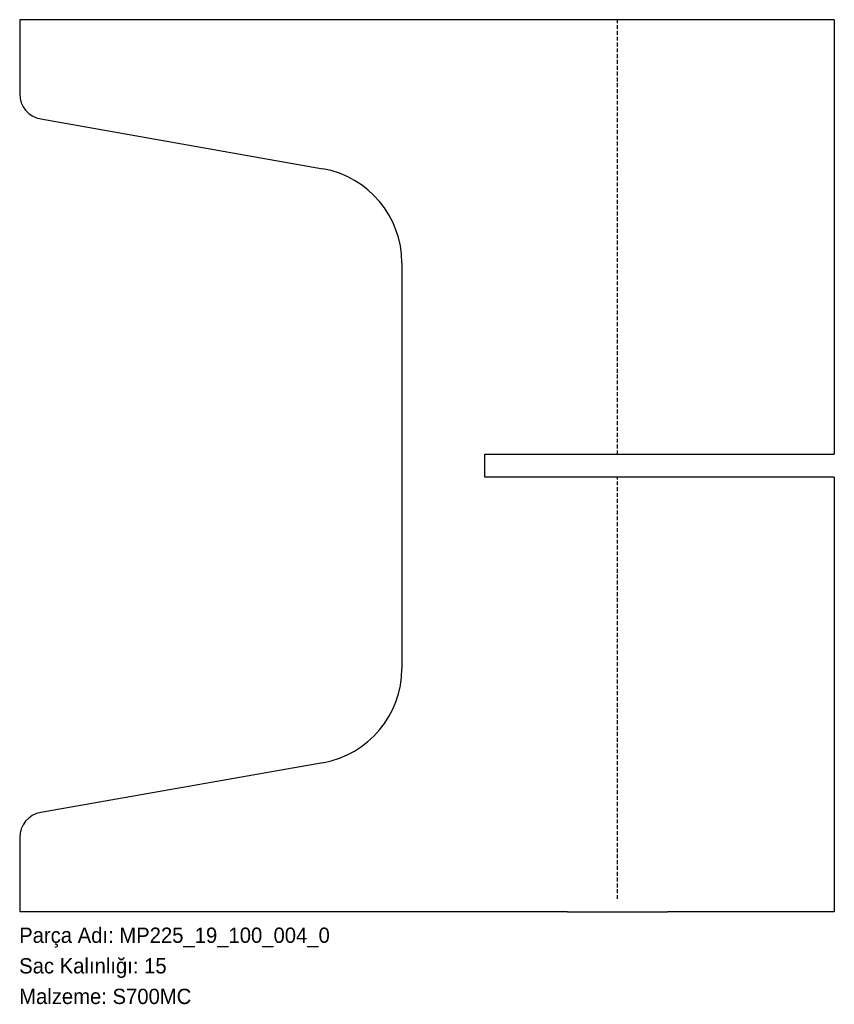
# Model space of a CAD drawing. Header units: millimetres. Extents: x 0 to 640, y -72 to 700.
import ezdxf

# ---------------------------------------------------------------- set-up
doc = ezdxf.new("R2010")
doc.units = ezdxf.units.MM
for name, pattern in [('SLD-Katı', [0]), ('SLD-Kesik', [4.572, 3.048, -1.524]), ('SLD-Sürekli', [0])]:
    doc.linetypes.add(name, pattern=pattern)
doc.layers.add('METIN', color=96, linetype='SLD-Katı')
doc.styles.add('SLDTEXTSTYLE0', font='ARIAL.TTF', dxfattribs={"width": 0.948, "bigfont": 'bigfont'})
doc.styles.add('SLDTEXTSTYLE1', font='ARIAL.TTF', dxfattribs={"width": 0.948})

msp = doc.modelspace()

# ---------------------------------------------------------------- linework, layer by layer
at = {"color": 7, "linetype": 'SLD-Sürekli', "lineweight": 25}
for p, q in [((0.4, 700.4), (0.4, 642.18)), ((430.4, 700.4), (0.4, 700.4)), ((508.86, 700.4), (430.4, 700.4)), ((639.86, 700.4), (508.86, 700.4)), ((639.86, 700.4), (639.86, 359.4)), ((16.93, 622.49), (238.42, 583.43)), ((300.4, 509.57), (300.4, 191.23)), ((365.4, 359.4), (430.4, 359.4)), ((365.4, 341.4), (365.4, 359.4)), ((430.4, 359.4), (508.86, 359.4)), ((508.86, 359.4), (639.86, 359.4)), ((430.4, 341.4), (365.4, 341.4)), ((508.86, 341.4), (430.4, 341.4)), ((639.86, 341.4), (508.86, 341.4)), ((639.86, 341.4), (639.86, 0.4)), ((238.42, 117.37), (16.93, 78.31)), ((0.4, 58.62), (0.4, 0.4)), ((430.4, 0.4), (0.4, 0.4)), ((430.4, 0.4), (508.86, 0.4)), ((639.86, 0.4), (508.86, 0.4))]:
    msp.add_line(p, q, dxfattribs=at)
at = {"color": 7, "linetype": 'SLD-Kesik'}
for p, q in [((469.63, 359.4), (469.63, 700.4)), ((469.63, 10.4), (469.63, 341.4))]:
    msp.add_line(p, q, dxfattribs=at)
at = {"color": 7, "linetype": 'SLD-Sürekli', "lineweight": 25}
for centre, radius, start, end in [((20.4, 642.18), 20, 180, 260), ((225.4, 509.57), 75, 0, 80), ((225.4, 191.23), 75, 280, 0), ((20.4, 58.62), 20, 100, 180)]:
    msp.add_arc(centre, radius, start, end, dxfattribs=at)

# ---------------------------------------------------------------- texts
at = {"layer": 'METIN', "char_height": 12, "attachment_point": 1}
for s, insert, style in [('Parça Adı: MP225_19_100_004_0', (0, -12.03), 'SLDTEXTSTYLE0'), ('Sac Kalınlığı: 15', (0, -36.03), 'SLDTEXTSTYLE0'), ('Malzeme: S700MC', (0, -60.03), 'SLDTEXTSTYLE1')]:
    msp.add_mtext(s, dxfattribs=dict(at, insert=insert, style=style))

doc.saveas('drawing.dxf')
